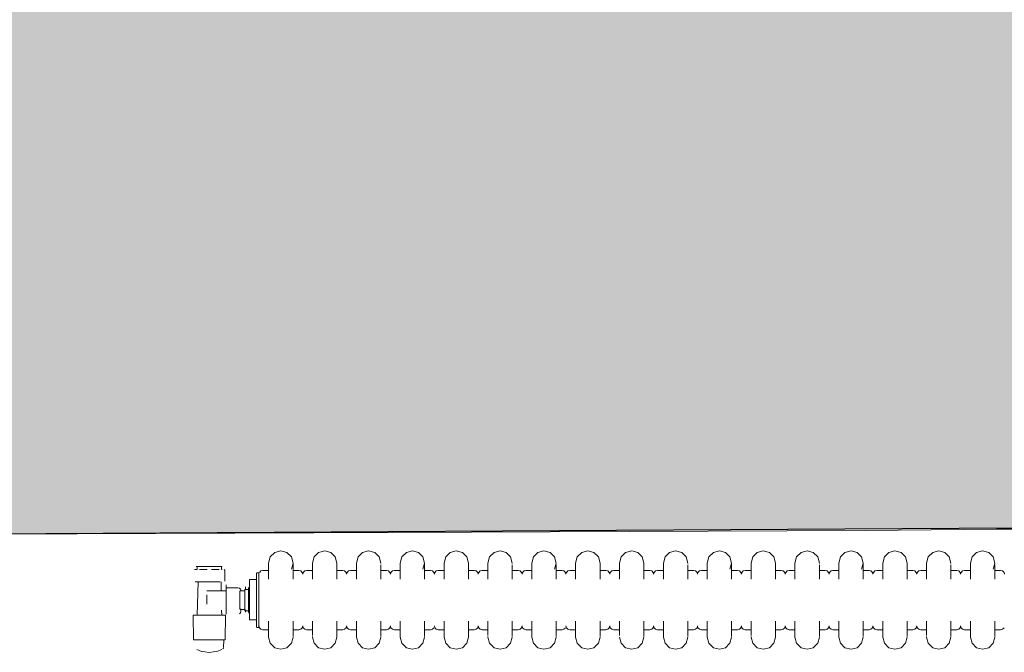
# Model space of a CAD drawing. Extents: x -6068 to 35118, y -17738 to 67348.
# Tile 142 of 243: x 1848 to 1949, y -628 to -563. Entities that reach past the tile are written whole.
import ezdxf

# ---------------------------------------------------------------- set-up
doc = ezdxf.new("R2010")
doc.units = 0
doc.header["$LTSCALE"] = 15
doc.linetypes.add('Continua', pattern=[0])
doc.linetypes.add('Cui_CONTINU', pattern=[0])
doc.layers.add('Bloc 3D - Dessin - NIVEAUX - Style par défaut', color=7, linetype='Continua', lineweight=0, true_color=0x000000)
doc.layers.add('Enveloppe - NIVEAUX - Style par défaut', color=7, linetype='Continua', lineweight=0, true_color=0x000000)
doc.layers.add('EDL_RDJ murs & cloisons', color=5, linetype='CONTINUOUS')
doc.layers.add('PIS-fond de plan', color=7, linetype='Cui_CONTINU')

# ---------------------------------------------------------------- blocks, each defined once
blk = doc.blocks.new('EDL_RDJ plan_2025 10 17')
at = {"layer": 'EDL_RDJ murs & cloisons', "linetype": 'Continuous', "ltscale": 0.08}
h = blk.add_hatch(color=9, dxfattribs=at)
h.dxf.hatch_style = 1
h.paths.add_polyline_path([(1988.14, -4.4), (1937.19, -4.23), (1937.16, -13.23), (1936.7, -20.6), (1936.71, -28.6), (1938.16, -65.6), (1948.21, -65.58), (1949.38, -540.48), (1705.89, -544.34), (1705.19, -374.7), (1671.73, -374.45), (1671.6, -391.45), (1687.75, -391.57), (1688.36, -537.96), (1656.74, -537.98), (1656.78, -616.98), (1824.38, -616.39), (2011.85, -615.3), (2011.16, -534.6), (1975.37, -534.9), (1974.23, -72.29), (1979.03, -72.59), (1978.84, -36.59), (1981.8, -27.57), (1988.11, -13.4), (1988.14, -4.4)])
at = {"layer": 'Bloc 3D - Dessin - NIVEAUX - Style par défaut', "color": 32, "linetype": 'Continua', "lineweight": 0, "ltscale": 0.1, "true_color": 0xd1591a}
for p, q in [((1888.46, -618.55), (1888.92, -618.09)), ((1888.92, -618.09), (1889.54, -617.93)), ((1889.54, -617.93), (1890.17, -618.09)), ((1890.17, -618.09), (1890.62, -618.55)), ((1892.96, -618.55), (1893.42, -618.09)), ((1893.42, -618.09), (1894.04, -617.93)), ((1894.04, -617.93), (1894.67, -618.09)), ((1894.67, -618.09), (1895.12, -618.55)), ((1897.46, -618.55), (1897.92, -618.09)), ((1897.92, -618.09), (1898.54, -617.93)), ((1898.54, -617.93), (1899.17, -618.09)), ((1899.17, -618.09), (1899.62, -618.55)), ((1901.96, -618.55), (1902.42, -618.09)), ((1902.42, -618.09), (1903.04, -617.93)), ((1903.04, -617.93), (1903.67, -618.09)), ((1903.67, -618.09), (1904.12, -618.55)), ((1906.46, -618.55), (1906.92, -618.09)), ((1906.92, -618.09), (1907.54, -617.93)), ((1907.54, -617.93), (1908.17, -618.09)), ((1908.17, -618.09), (1908.62, -618.55)), ((1910.96, -618.55), (1911.42, -618.09)), ((1911.42, -618.09), (1912.04, -617.93)), ((1912.04, -617.93), (1912.67, -618.09)), ((1912.67, -618.09), (1913.12, -618.55)), ((1915.46, -618.55), (1915.92, -618.09)), ((1915.92, -618.09), (1916.54, -617.93)), ((1916.54, -617.93), (1917.17, -618.09)), ((1917.17, -618.09), (1917.62, -618.55)), ((1919.96, -618.55), (1920.42, -618.09)), ((1920.42, -618.09), (1921.04, -617.93)), ((1921.04, -617.93), (1921.67, -618.09)), ((1921.67, -618.09), (1922.12, -618.55)), ((1924.46, -618.55), (1924.92, -618.09)), ((1924.92, -618.09), (1925.54, -617.93)), ((1925.54, -617.93), (1926.17, -618.09)), ((1926.17, -618.09), (1926.62, -618.55)), ((1928.96, -618.55), (1929.42, -618.09)), ((1929.42, -618.09), (1930.04, -617.93)), ((1930.04, -617.93), (1930.67, -618.09)), ((1930.67, -618.09), (1931.12, -618.55)), ((1933.46, -618.55), (1933.92, -618.09)), ((1933.92, -618.09), (1934.54, -617.93)), ((1934.54, -617.93), (1935.17, -618.09)), ((1935.17, -618.09), (1935.62, -618.55)), ((1937.96, -618.55), (1938.42, -618.09)), ((1938.42, -618.09), (1939.04, -617.93)), ((1939.04, -617.93), (1939.67, -618.09)), ((1939.67, -618.09), (1940.12, -618.55)), ((1942.46, -618.55), (1942.92, -618.09)), ((1942.92, -618.09), (1943.54, -617.93)), ((1943.54, -617.93), (1944.17, -618.09)), ((1944.17, -618.09), (1944.62, -618.55)), ((1946.96, -618.55), (1947.42, -618.09)), ((1947.42, -618.09), (1948.04, -617.93)), ((1948.04, -617.93), (1948.67, -618.09)), ((1948.67, -618.09), (1949.12, -618.55)), ((1951.46, -618.55), (1951.92, -618.09)), ((1951.92, -618.09), (1952.54, -617.93)), ((1952.54, -617.93), (1953.17, -618.09)), ((1953.17, -618.09), (1953.62, -618.55)), ((1955.96, -618.55), (1956.42, -618.09)), ((1956.42, -618.09), (1957.04, -617.93)), ((1957.04, -617.93), (1957.67, -618.09)), ((1957.67, -618.09), (1958.12, -618.55)), ((1960.46, -618.55), (1960.92, -618.09)), ((1960.92, -618.09), (1961.54, -617.93)), ((1961.54, -617.93), (1962.17, -618.09)), ((1962.17, -618.09), (1962.62, -618.55)), ((1888.29, -619.18), (1888.46, -618.55)), ((1888.29, -619.35), (1888.29, -619.23)), ((1890.62, -618.55), (1890.79, -619.18)), ((1890.79, -619.18), (1890.62, -619.8)), ((1890.79, -619.23), (1890.79, -619.18)), ((1890.79, -619.39), (1890.79, -619.18)), ((1892.79, -619.18), (1892.96, -618.55)), ((1892.79, -619.23), (1892.79, -619.18)), ((1892.79, -619.35), (1892.79, -619.23)), ((1895.12, -618.55), (1895.29, -619.18)), ((1895.29, -619.23), (1895.29, -619.35)), ((1897.29, -619.18), (1897.46, -618.55)), ((1897.29, -619.23), (1897.29, -619.18)), ((1897.29, -619.35), (1897.29, -619.23)), ((1899.62, -618.55), (1899.79, -619.18)), ((1899.79, -619.23), (1899.79, -619.18)), ((1901.79, -619.18), (1901.96, -618.55)), ((1901.79, -619.35), (1901.79, -619.23)), ((1904.12, -618.55), (1904.29, -619.18)), ((1904.29, -619.18), (1904.12, -619.8)), ((1904.29, -619.23), (1904.29, -619.18)), ((1904.29, -619.39), (1904.29, -619.18)), ((1906.29, -619.18), (1906.46, -618.55)), ((1906.29, -619.23), (1906.29, -619.18)), ((1906.29, -619.35), (1906.29, -619.23)), ((1908.62, -618.55), (1908.79, -619.18)), ((1908.79, -619.39), (1908.79, -619.18)), ((1908.79, -619.23), (1908.79, -619.35)), ((1910.79, -619.18), (1910.96, -618.55)), ((1910.79, -619.23), (1910.79, -619.18)), ((1910.79, -619.35), (1910.79, -619.23)), ((1913.12, -618.55), (1913.29, -619.18)), ((1913.29, -619.23), (1913.29, -619.18)), ((1915.29, -619.18), (1915.46, -618.55)), ((1915.29, -619.35), (1915.29, -619.23)), ((1917.62, -618.55), (1917.79, -619.18)), ((1917.79, -619.18), (1917.62, -619.8)), ((1917.79, -619.23), (1917.79, -619.18)), ((1919.79, -619.18), (1919.96, -618.55)), ((1919.79, -619.23), (1919.79, -619.18)), ((1919.79, -619.35), (1919.79, -619.23)), ((1922.12, -618.55), (1922.29, -619.18)), ((1922.29, -619.39), (1922.29, -619.18)), ((1922.29, -619.23), (1922.29, -619.35)), ((1924.29, -619.18), (1924.46, -618.55)), ((1924.29, -619.23), (1924.29, -619.18)), ((1924.29, -619.35), (1924.29, -619.23)), ((1926.62, -618.55), (1926.79, -619.18)), ((1926.79, -619.23), (1926.79, -619.35)), ((1928.79, -619.18), (1928.96, -618.55)), ((1928.79, -619.23), (1928.79, -619.18)), ((1928.79, -619.35), (1928.79, -619.23)), ((1931.12, -618.55), (1931.29, -619.18)), ((1931.29, -619.23), (1931.29, -619.18)), ((1933.29, -619.18), (1933.46, -618.55)), ((1933.29, -619.35), (1933.29, -619.23)), ((1935.62, -618.55), (1935.79, -619.18)), ((1935.79, -619.18), (1935.62, -619.8)), ((1935.79, -619.39), (1935.79, -619.18)), ((1935.79, -619.23), (1935.79, -619.18)), ((1937.79, -619.18), (1937.96, -618.55)), ((1937.79, -619.23), (1937.79, -619.18)), ((1937.79, -619.35), (1937.79, -619.23)), ((1940.12, -618.55), (1940.29, -619.18)), ((1940.29, -619.23), (1940.29, -619.35)), ((1942.29, -619.18), (1942.46, -618.55)), ((1942.29, -619.23), (1942.29, -619.18)), ((1942.29, -619.35), (1942.29, -619.23)), ((1944.62, -618.55), (1944.79, -619.18)), ((1944.79, -619.23), (1944.79, -619.18)), ((1946.79, -619.18), (1946.96, -618.55)), ((1946.79, -619.35), (1946.79, -619.23)), ((1949.12, -618.55), (1949.29, -619.18)), ((1949.29, -619.18), (1949.12, -619.8)), ((1949.29, -619.23), (1949.29, -619.18)), ((1949.29, -619.39), (1949.29, -619.18)), ((1951.29, -619.18), (1951.46, -618.55)), ((1951.29, -619.23), (1951.29, -619.18)), ((1951.29, -619.35), (1951.29, -619.23)), ((1953.62, -618.55), (1953.79, -619.18)), ((1953.79, -619.39), (1953.79, -619.18)), ((1953.79, -619.23), (1953.79, -619.35)), ((1955.79, -619.18), (1955.96, -618.55)), ((1955.79, -619.23), (1955.79, -619.18)), ((1955.79, -619.35), (1955.79, -619.23)), ((1958.12, -618.55), (1958.29, -619.18)), ((1958.29, -619.23), (1958.29, -619.18)), ((1960.29, -619.18), (1960.46, -618.55)), ((1960.29, -619.35), (1960.29, -619.23)), ((1962.62, -618.55), (1962.79, -619.18)), ((1962.79, -619.18), (1962.62, -619.8)), ((1962.79, -619.23), (1962.79, -619.18)), ((1880.68, -619.82), (1880.95, -619.82)), ((1880.95, -619.54), (1880.87, -619.54)), ((1880.95, -619.82), (1880.95, -619.54)), ((1881.18, -619.54), (1880.95, -619.54)), ((1881.53, -619.54), (1881.18, -619.54)), ((1881.18, -619.82), (1881.44, -619.82)), ((1881.44, -619.82), (1881.97, -619.82)), ((1881.97, -619.54), (1881.53, -619.54)), ((1881.97, -619.82), (1881.53, -619.82)), ((1882.43, -619.54), (1881.97, -619.54)), ((1882.87, -619.54), (1882.43, -619.54)), ((1882.43, -619.82), (1882.87, -619.82)), ((1883.22, -619.54), (1882.87, -619.54)), ((1883.22, -619.82), (1882.87, -619.82)), ((1882.96, -619.82), (1883.22, -619.82)), ((1883.45, -619.54), (1883.22, -619.54)), ((1883.45, -619.54), (1883.45, -619.82)), ((1883.53, -619.54), (1883.45, -619.54)), ((1883.45, -619.82), (1883.53, -619.82)), ((1883.72, -619.82), (1883.8, -619.89)), ((1883.8, -621.03), (1883.8, -619.89)), ((1887.06, -620.18), (1887.29, -620.18)), ((1887.06, -620.23), (1887.06, -620.39)), ((1887.29, -620.23), (1887.29, -620.18)), ((1887.29, -620.39), (1887.29, -620.23)), ((1887.34, -620.13), (1887.49, -619.98)), ((1887.49, -619.98), (1887.69, -619.93)), ((1888.29, -619.93), (1887.69, -619.93)), ((1888.29, -619.55), (1888.29, -619.35)), ((1888.29, -619.81), (1888.29, -619.55)), ((1888.29, -620.11), (1888.29, -619.81)), ((1888.29, -620.51), (1888.29, -620.11)), ((1890.79, -619.55), (1890.79, -619.35)), ((1890.79, -619.81), (1890.79, -619.55)), ((1890.79, -620.11), (1890.79, -619.81)), ((1890.79, -619.93), (1891.39, -619.93)), ((1890.79, -620.51), (1890.79, -620.11)), ((1891.59, -619.98), (1891.39, -619.93)), ((1891.74, -620.13), (1891.59, -619.98)), ((1891.74, -620.13), (1891.79, -620.33)), ((1891.79, -620.33), (1891.84, -620.13)), ((1891.84, -620.13), (1891.99, -619.98)), ((1891.99, -619.98), (1892.19, -619.93)), ((1892.79, -619.93), (1892.19, -619.93)), ((1892.79, -619.55), (1892.79, -619.35)), ((1892.79, -619.81), (1892.79, -619.55)), ((1892.79, -620.11), (1892.79, -619.81)), ((1892.79, -620.51), (1892.79, -620.11)), ((1895.29, -619.55), (1895.29, -619.35)), ((1895.29, -619.81), (1895.29, -619.55)), ((1895.29, -620.11), (1895.29, -619.81)), ((1895.29, -619.93), (1895.89, -619.93)), ((1895.29, -620.51), (1895.29, -620.11)), ((1896.09, -619.98), (1895.89, -619.93)), ((1896.24, -620.13), (1896.09, -619.98)), ((1896.24, -620.13), (1896.29, -620.33)), ((1896.29, -620.33), (1896.34, -620.13)), ((1896.34, -620.13), (1896.49, -619.98)), ((1896.49, -619.98), (1896.69, -619.93)), ((1897.29, -619.93), (1896.69, -619.93)), ((1897.29, -619.55), (1897.29, -619.35)), ((1897.29, -619.81), (1897.29, -619.55)), ((1897.29, -620.11), (1897.29, -619.81)), ((1897.29, -620.51), (1897.29, -620.11)), ((1899.79, -619.55), (1899.79, -619.35)), ((1899.79, -619.81), (1899.79, -619.55)), ((1899.79, -620.11), (1899.79, -619.81)), ((1899.79, -619.93), (1900.39, -619.93)), ((1899.79, -620.51), (1899.79, -620.11)), ((1900.59, -619.98), (1900.39, -619.93)), ((1900.74, -620.13), (1900.59, -619.98)), ((1900.74, -620.13), (1900.79, -620.33)), ((1900.79, -620.33), (1900.84, -620.13)), ((1900.84, -620.13), (1900.99, -619.98)), ((1900.99, -619.98), (1901.19, -619.93)), ((1901.79, -619.93), (1901.19, -619.93)), ((1901.79, -619.55), (1901.79, -619.35)), ((1901.79, -619.81), (1901.79, -619.55)), ((1901.79, -620.11), (1901.79, -619.81)), ((1901.79, -620.51), (1901.79, -620.11)), ((1904.29, -619.55), (1904.29, -619.35)), ((1904.29, -619.81), (1904.29, -619.55)), ((1904.29, -620.11), (1904.29, -619.81)), ((1904.29, -619.93), (1904.89, -619.93)), ((1904.29, -620.51), (1904.29, -620.11)), ((1905.09, -619.98), (1904.89, -619.93)), ((1905.24, -620.13), (1905.09, -619.98)), ((1905.24, -620.13), (1905.29, -620.33)), ((1905.29, -620.33), (1905.34, -620.13)), ((1905.34, -620.13), (1905.49, -619.98)), ((1905.49, -619.98), (1905.69, -619.93)), ((1906.29, -619.93), (1905.69, -619.93)), ((1906.29, -619.55), (1906.29, -619.35)), ((1906.29, -619.81), (1906.29, -619.55)), ((1906.29, -620.11), (1906.29, -619.81)), ((1906.29, -620.51), (1906.29, -620.11)), ((1908.79, -619.55), (1908.79, -619.35)), ((1908.79, -619.81), (1908.79, -619.55)), ((1908.79, -620.11), (1908.79, -619.81)), ((1908.79, -619.93), (1909.39, -619.93)), ((1908.79, -620.51), (1908.79, -620.11)), ((1909.59, -619.98), (1909.39, -619.93)), ((1909.74, -620.13), (1909.59, -619.98)), ((1909.74, -620.13), (1909.79, -620.33)), ((1909.79, -620.33), (1909.84, -620.13)), ((1909.84, -620.13), (1909.99, -619.98)), ((1909.99, -619.98), (1910.19, -619.93)), ((1910.79, -619.93), (1910.19, -619.93)), ((1910.79, -619.55), (1910.79, -619.35)), ((1910.79, -619.81), (1910.79, -619.55)), ((1910.79, -620.11), (1910.79, -619.81)), ((1910.79, -620.51), (1910.79, -620.11)), ((1913.29, -619.55), (1913.29, -619.35)), ((1913.29, -619.81), (1913.29, -619.55)), ((1913.29, -620.11), (1913.29, -619.81)), ((1913.29, -619.93), (1913.89, -619.93)), ((1913.29, -620.51), (1913.29, -620.11)), ((1914.09, -619.98), (1913.89, -619.93)), ((1914.24, -620.13), (1914.09, -619.98)), ((1914.24, -620.13), (1914.29, -620.33)), ((1914.29, -620.33), (1914.34, -620.13)), ((1914.34, -620.13), (1914.49, -619.98)), ((1914.49, -619.98), (1914.69, -619.93)), ((1915.29, -619.93), (1914.69, -619.93)), ((1915.29, -619.55), (1915.29, -619.35)), ((1915.29, -619.81), (1915.29, -619.55)), ((1915.29, -620.11), (1915.29, -619.81)), ((1915.29, -620.51), (1915.29, -620.11)), ((1917.79, -619.55), (1917.79, -619.35)), ((1917.79, -619.81), (1917.79, -619.55)), ((1917.79, -620.11), (1917.79, -619.81)), ((1917.79, -619.93), (1918.39, -619.93)), ((1917.79, -620.51), (1917.79, -620.11)), ((1918.59, -619.98), (1918.39, -619.93)), ((1918.74, -620.13), (1918.59, -619.98)), ((1918.74, -620.13), (1918.79, -620.33)), ((1918.79, -620.33), (1918.84, -620.13)), ((1918.84, -620.13), (1918.99, -619.98)), ((1918.99, -619.98), (1919.19, -619.93)), ((1919.79, -619.93), (1919.19, -619.93)), ((1919.79, -619.55), (1919.79, -619.35)), ((1919.79, -619.81), (1919.79, -619.55)), ((1919.79, -620.11), (1919.79, -619.81)), ((1919.79, -620.51), (1919.79, -620.11)), ((1922.29, -619.55), (1922.29, -619.35)), ((1922.29, -619.81), (1922.29, -619.55)), ((1922.29, -620.11), (1922.29, -619.81)), ((1922.29, -619.93), (1922.89, -619.93)), ((1922.29, -620.51), (1922.29, -620.11)), ((1923.09, -619.98), (1922.89, -619.93)), ((1923.24, -620.13), (1923.09, -619.98)), ((1923.24, -620.13), (1923.29, -620.33)), ((1923.29, -620.33), (1923.34, -620.13)), ((1923.34, -620.13), (1923.49, -619.98)), ((1923.49, -619.98), (1923.69, -619.93)), ((1924.29, -619.93), (1923.69, -619.93)), ((1924.29, -619.55), (1924.29, -619.35)), ((1924.29, -619.81), (1924.29, -619.55)), ((1924.29, -620.11), (1924.29, -619.81)), ((1924.29, -620.51), (1924.29, -620.11)), ((1926.79, -619.55), (1926.79, -619.35)), ((1926.79, -619.81), (1926.79, -619.55)), ((1926.79, -620.11), (1926.79, -619.81)), ((1926.79, -619.93), (1927.39, -619.93)), ((1926.79, -620.51), (1926.79, -620.11)), ((1927.59, -619.98), (1927.39, -619.93)), ((1927.74, -620.13), (1927.59, -619.98)), ((1927.74, -620.13), (1927.79, -620.33)), ((1927.79, -620.33), (1927.84, -620.13)), ((1927.84, -620.13), (1927.99, -619.98)), ((1927.99, -619.98), (1928.19, -619.93)), ((1928.79, -619.93), (1928.19, -619.93)), ((1928.79, -619.55), (1928.79, -619.35)), ((1928.79, -619.81), (1928.79, -619.55)), ((1928.79, -620.11), (1928.79, -619.81)), ((1928.79, -620.51), (1928.79, -620.11)), ((1931.29, -619.55), (1931.29, -619.35)), ((1931.29, -619.81), (1931.29, -619.55)), ((1931.29, -620.11), (1931.29, -619.81)), ((1931.29, -619.93), (1931.89, -619.93)), ((1931.29, -620.51), (1931.29, -620.11)), ((1932.09, -619.98), (1931.89, -619.93)), ((1932.24, -620.13), (1932.09, -619.98)), ((1932.24, -620.13), (1932.29, -620.33)), ((1932.29, -620.33), (1932.34, -620.13)), ((1932.34, -620.13), (1932.49, -619.98)), ((1932.49, -619.98), (1932.69, -619.93)), ((1933.29, -619.93), (1932.69, -619.93)), ((1933.29, -619.55), (1933.29, -619.35)), ((1933.29, -619.81), (1933.29, -619.55)), ((1933.29, -620.11), (1933.29, -619.81)), ((1933.29, -620.51), (1933.29, -620.11)), ((1935.79, -619.55), (1935.79, -619.35)), ((1935.79, -619.81), (1935.79, -619.55)), ((1935.79, -620.11), (1935.79, -619.81)), ((1935.79, -619.93), (1936.39, -619.93)), ((1935.79, -620.51), (1935.79, -620.11)), ((1936.59, -619.98), (1936.39, -619.93)), ((1936.74, -620.13), (1936.59, -619.98)), ((1936.74, -620.13), (1936.79, -620.33)), ((1936.79, -620.33), (1936.84, -620.13)), ((1936.84, -620.13), (1936.99, -619.98)), ((1936.99, -619.98), (1937.19, -619.93)), ((1937.79, -619.93), (1937.19, -619.93)), ((1937.79, -619.55), (1937.79, -619.35)), ((1937.79, -619.81), (1937.79, -619.55)), ((1937.79, -620.11), (1937.79, -619.81)), ((1937.79, -620.51), (1937.79, -620.11)), ((1940.29, -619.55), (1940.29, -619.35)), ((1940.29, -619.81), (1940.29, -619.55)), ((1940.29, -620.11), (1940.29, -619.81)), ((1940.29, -619.93), (1940.89, -619.93)), ((1940.29, -620.51), (1940.29, -620.11)), ((1941.09, -619.98), (1940.89, -619.93)), ((1941.24, -620.13), (1941.09, -619.98)), ((1941.24, -620.13), (1941.29, -620.33)), ((1941.29, -620.33), (1941.34, -620.13)), ((1941.34, -620.13), (1941.49, -619.98)), ((1941.49, -619.98), (1941.69, -619.93)), ((1942.29, -619.93), (1941.69, -619.93)), ((1942.29, -619.55), (1942.29, -619.35)), ((1942.29, -619.81), (1942.29, -619.55)), ((1942.29, -620.11), (1942.29, -619.81)), ((1942.29, -620.51), (1942.29, -620.11)), ((1944.79, -619.55), (1944.79, -619.35)), ((1944.79, -619.81), (1944.79, -619.55)), ((1944.79, -620.11), (1944.79, -619.81)), ((1944.79, -619.93), (1945.39, -619.93)), ((1944.79, -620.51), (1944.79, -620.11)), ((1945.59, -619.98), (1945.39, -619.93)), ((1945.74, -620.13), (1945.59, -619.98)), ((1945.74, -620.13), (1945.79, -620.33)), ((1945.79, -620.33), (1945.84, -620.13)), ((1945.84, -620.13), (1945.99, -619.98)), ((1945.99, -619.98), (1946.19, -619.93)), ((1946.79, -619.93), (1946.19, -619.93)), ((1946.79, -619.55), (1946.79, -619.35)), ((1946.79, -619.81), (1946.79, -619.55)), ((1946.79, -620.11), (1946.79, -619.81)), ((1946.79, -620.51), (1946.79, -620.11)), ((1949.29, -619.55), (1949.29, -619.35)), ((1949.29, -619.81), (1949.29, -619.55)), ((1949.29, -620.11), (1949.29, -619.81)), ((1949.29, -619.93), (1949.89, -619.93)), ((1949.29, -620.51), (1949.29, -620.11)), ((1950.09, -619.98), (1949.89, -619.93)), ((1950.24, -620.13), (1950.09, -619.98)), ((1950.24, -620.13), (1950.29, -620.33)), ((1950.29, -620.33), (1950.34, -620.13)), ((1950.34, -620.13), (1950.49, -619.98)), ((1950.49, -619.98), (1950.69, -619.93)), ((1951.29, -619.93), (1950.69, -619.93)), ((1951.29, -619.55), (1951.29, -619.35)), ((1951.29, -619.81), (1951.29, -619.55)), ((1951.29, -620.11), (1951.29, -619.81)), ((1951.29, -620.51), (1951.29, -620.11)), ((1953.79, -619.55), (1953.79, -619.35)), ((1953.79, -619.81), (1953.79, -619.55)), ((1953.79, -620.11), (1953.79, -619.81)), ((1953.79, -619.93), (1954.39, -619.93)), ((1953.79, -620.51), (1953.79, -620.11)), ((1954.59, -619.98), (1954.39, -619.93)), ((1954.74, -620.13), (1954.59, -619.98)), ((1954.74, -620.13), (1954.79, -620.33)), ((1954.79, -620.33), (1954.84, -620.13)), ((1954.84, -620.13), (1954.99, -619.98)), ((1954.99, -619.98), (1955.19, -619.93)), ((1955.79, -619.93), (1955.19, -619.93)), ((1955.79, -619.55), (1955.79, -619.35)), ((1955.79, -619.81), (1955.79, -619.55)), ((1955.79, -620.11), (1955.79, -619.81)), ((1955.79, -620.51), (1955.79, -620.11)), ((1958.29, -619.55), (1958.29, -619.35)), ((1958.29, -619.81), (1958.29, -619.55)), ((1958.29, -620.11), (1958.29, -619.81)), ((1958.29, -619.93), (1958.89, -619.93)), ((1958.29, -620.51), (1958.29, -620.11)), ((1959.09, -619.98), (1958.89, -619.93)), ((1959.24, -620.13), (1959.09, -619.98)), ((1959.24, -620.13), (1959.29, -620.33)), ((1959.29, -620.33), (1959.34, -620.13)), ((1959.34, -620.13), (1959.49, -619.98)), ((1959.49, -619.98), (1959.69, -619.93)), ((1960.29, -619.93), (1959.69, -619.93)), ((1960.29, -619.55), (1960.29, -619.35)), ((1960.29, -619.81), (1960.29, -619.55)), ((1960.29, -620.11), (1960.29, -619.81)), ((1960.29, -620.51), (1960.29, -620.11)), ((1962.79, -619.55), (1962.79, -619.35)), ((1962.79, -619.81), (1962.79, -619.55)), ((1962.79, -620.11), (1962.79, -619.81)), ((1962.79, -619.93), (1963.39, -619.93)), ((1962.79, -620.51), (1962.79, -620.11)), ((1963.59, -619.98), (1963.39, -619.93)), ((1963.74, -620.13), (1963.59, -619.98)), ((1963.74, -620.13), (1963.79, -620.33)), ((1881.07, -621.1), (1880.74, -621.1)), ((1880.74, -621.1), (1881.07, -621.1)), ((1880.95, -624.52), (1881.07, -621.1)), ((1881.47, -621.1), (1881.07, -621.1)), ((1881.6, -621.1), (1881.28, -621.1)), ((1881.99, -621.1), (1881.6, -621.1)), ((1882.41, -621.1), (1881.99, -621.1)), ((1882.8, -621.1), (1882.41, -621.1)), ((1883.12, -621.1), (1882.8, -621.1)), ((1883.33, -621.1), (1883.12, -621.1)), ((1883.41, -621.1), (1883.43, -622.03)), ((1887.06, -620.85), (1886.33, -620.85)), ((1886.33, -620.85), (1886.33, -621.64)), ((1887.06, -620.39), (1887.06, -620.65)), ((1887.06, -620.65), (1887.06, -621)), ((1887.06, -621), (1887.06, -621.42)), ((1887.29, -620.65), (1887.29, -620.39)), ((1887.29, -621), (1887.29, -620.65)), ((1887.29, -621.42), (1887.29, -621)), ((1888.29, -620.82), (1888.29, -620.51)), ((1888.29, -620.82), (1888.29, -620.51)), ((1890.79, -620.82), (1890.79, -620.51)), ((1892.79, -620.82), (1892.79, -620.51)), ((1892.79, -620.82), (1892.79, -620.51)), ((1895.29, -620.82), (1895.29, -620.51)), ((1897.29, -620.82), (1897.29, -620.51)), ((1897.29, -620.82), (1897.29, -620.51)), ((1899.79, -620.82), (1899.79, -620.51)), ((1901.79, -620.82), (1901.79, -620.51)), ((1904.29, -620.82), (1904.29, -620.51)), ((1906.29, -620.82), (1906.29, -620.51)), ((1906.29, -620.82), (1906.29, -620.51)), ((1908.79, -620.82), (1908.79, -620.51)), ((1910.79, -620.82), (1910.79, -620.51)), ((1910.79, -620.82), (1910.79, -620.51)), ((1913.29, -620.82), (1913.29, -620.51)), ((1915.29, -620.82), (1915.29, -620.51)), ((1915.29, -620.82), (1915.29, -620.51)), ((1917.79, -620.82), (1917.79, -620.51)), ((1919.79, -620.82), (1919.79, -620.51)), ((1919.79, -620.82), (1919.79, -620.51)), ((1922.29, -620.82), (1922.29, -620.51)), ((1924.29, -620.82), (1924.29, -620.51)), ((1924.29, -620.82), (1924.29, -620.51)), ((1926.79, -620.82), (1926.79, -620.51)), ((1928.79, -620.82), (1928.79, -620.51)), ((1928.79, -620.82), (1928.79, -620.51)), ((1931.29, -620.82), (1931.29, -620.51)), ((1933.29, -620.82), (1933.29, -620.51)), ((1933.29, -620.82), (1933.29, -620.51)), ((1935.79, -620.82), (1935.79, -620.51)), ((1937.79, -620.82), (1937.79, -620.51)), ((1937.79, -620.82), (1937.79, -620.51)), ((1940.29, -620.82), (1940.29, -620.51)), ((1942.29, -620.82), (1942.29, -620.51)), ((1942.29, -620.82), (1942.29, -620.51)), ((1944.79, -620.82), (1944.79, -620.51)), ((1946.79, -620.82), (1946.79, -620.51)), ((1949.29, -620.82), (1949.29, -620.51)), ((1951.29, -620.82), (1951.29, -620.51)), ((1951.29, -620.82), (1951.29, -620.51)), ((1953.79, -620.82), (1953.79, -620.51)), ((1955.79, -620.82), (1955.79, -620.51)), ((1955.79, -620.82), (1955.79, -620.51)), ((1958.29, -620.82), (1958.29, -620.51)), ((1960.29, -620.82), (1960.29, -620.51)), ((1960.29, -620.82), (1960.29, -620.51)), ((1962.79, -620.82), (1962.79, -620.51)), ((1881.95, -622.03), (1883.43, -622.03)), ((1883.43, -622.03), (1883.93, -622.03)), ((1883.93, -621.42), (1883.93, -621.72)), ((1883.93, -621.72), (1885.14, -621.72)), ((1883.93, -621.72), (1883.93, -622.03)), ((1883.93, -622.03), (1883.93, -622.25)), ((1883.93, -622.25), (1883.93, -622.92)), ((1885.14, -621.72), (1885.29, -621.75)), ((1885.29, -621.75), (1885.39, -621.84)), ((1885.86, -622.02), (1885.34, -622.02)), ((1885.34, -622.06), (1885.34, -622.2)), ((1885.34, -622.2), (1885.34, -622.41)), ((1885.39, -621.84), (1885.42, -621.95)), ((1885.86, -621.88), (1886.21, -621.88)), ((1885.86, -621.88), (1885.86, -622.01)), ((1885.86, -622.01), (1885.86, -622.84)), ((1885.92, -621.62), (1885.92, -621.87)), ((1886.21, -621.7), (1886.21, -621.76)), ((1886.21, -621.76), (1886.21, -621.87)), ((1886.21, -621.87), (1886.21, -622.05)), ((1886.21, -622.05), (1886.21, -622.27)), ((1886.21, -622.27), (1886.21, -622.52)), ((1886.33, -621.64), (1886.33, -621.88)), ((1886.33, -621.88), (1886.33, -622.12)), ((1886.33, -622.12), (1886.33, -623.71)), ((1887.06, -621.42), (1887.06, -621.9)), ((1887.06, -621.9), (1887.06, -622.43)), ((1887.29, -621.9), (1887.29, -621.42)), ((1887.29, -622.43), (1887.29, -621.9)), ((1881.95, -622.43), (1881.95, -622.92)), ((1881.95, -622.92), (1881.95, -623.41)), ((1883.93, -622.92), (1883.93, -623.58)), ((1885.34, -622.41), (1885.34, -622.68)), ((1885.34, -622.68), (1885.34, -622.98)), ((1885.34, -622.98), (1885.34, -623.27)), ((1885.34, -623.27), (1885.34, -623.54)), ((1885.86, -622.84), (1885.86, -623.11)), ((1885.86, -623.11), (1885.86, -623.94)), ((1886.21, -622.52), (1886.21, -622.81)), ((1886.21, -622.81), (1886.21, -623.1)), ((1886.21, -623.1), (1886.21, -623.38)), ((1887.06, -622.43), (1887.06, -622.98)), ((1887.06, -622.98), (1887.06, -623.52)), ((1887.29, -622.98), (1887.29, -622.43)), ((1887.29, -623.52), (1887.29, -622.98)), ((1883.47, -624.02), (1883.48, -624.52)), ((1883.93, -623.58), (1883.93, -624.02)), ((1883.93, -624.02), (1883.93, -624.12)), ((1883.93, -624.12), (1883.93, -624.41)), ((1885.29, -624.37), (1885.39, -624.27)), ((1885.34, -623.54), (1885.34, -623.75)), ((1885.34, -623.75), (1885.34, -623.89)), ((1885.86, -623.94), (1885.34, -623.94)), ((1885.39, -624.27), (1885.42, -624.12)), ((1885.42, -624.12), (1885.42, -623.88)), ((1885.86, -623.94), (1885.86, -624.08)), ((1885.86, -624.08), (1886.21, -624.08)), ((1885.92, -623.96), (1885.92, -624.22)), ((1886.21, -623.38), (1886.21, -623.65)), ((1886.21, -623.65), (1886.21, -623.88)), ((1886.21, -623.88), (1886.21, -624.07)), ((1886.21, -624.07), (1886.21, -624.21)), ((1886.21, -624.3), (1886.36, -624.3)), ((1886.33, -623.71), (1886.33, -624.19)), ((1886.33, -624.19), (1886.33, -624.99)), ((1887.06, -623.52), (1887.06, -624.05)), ((1887.06, -624.05), (1887.06, -624.53)), ((1887.29, -624.05), (1887.29, -623.52)), ((1887.29, -624.53), (1887.29, -624.05)), ((1880.57, -627.05), (1880.54, -624.52)), ((1880.64, -624.52), (1880.54, -624.52)), ((1880.93, -624.52), (1880.64, -624.52)), ((1881.37, -624.52), (1880.95, -624.52)), ((1881.91, -624.52), (1881.37, -624.52)), ((1882.49, -624.52), (1881.91, -624.52)), ((1883.03, -624.52), (1882.49, -624.52)), ((1883.47, -624.52), (1883.03, -624.52)), ((1883.76, -624.52), (1883.47, -624.52)), ((1883.86, -624.52), (1883.76, -624.52)), ((1883.83, -627.05), (1883.86, -624.52)), ((1887.06, -624.99), (1886.33, -624.99)), ((1887.06, -624.53), (1887.06, -624.96)), ((1887.06, -624.96), (1887.06, -625.3)), ((1887.06, -625.3), (1887.06, -625.56)), ((1887.29, -624.96), (1887.29, -624.53)), ((1887.29, -625.3), (1887.29, -624.96)), ((1887.29, -625.56), (1887.29, -625.3)), ((1888.29, -625.14), (1888.29, -625.44)), ((1890.79, -625.44), (1890.79, -625.14)), ((1890.79, -625.14), (1890.79, -625.44)), ((1892.79, -625.14), (1892.79, -625.44)), ((1895.29, -625.44), (1895.29, -625.14)), ((1897.29, -625.14), (1897.29, -625.44)), ((1899.79, -625.44), (1899.79, -625.14)), ((1899.79, -625.14), (1899.79, -625.44)), ((1901.79, -625.14), (1901.79, -625.44)), ((1904.29, -625.44), (1904.29, -625.14)), ((1904.29, -625.14), (1904.29, -625.44)), ((1906.29, -625.14), (1906.29, -625.44)), ((1908.79, -625.44), (1908.79, -625.14)), ((1910.79, -625.14), (1910.79, -625.44)), ((1913.29, -625.44), (1913.29, -625.14)), ((1913.29, -625.14), (1913.29, -625.44)), ((1915.29, -625.14), (1915.29, -625.44)), ((1917.79, -625.44), (1917.79, -625.14)), ((1917.79, -625.14), (1917.79, -625.44)), ((1919.79, -625.14), (1919.79, -625.44)), ((1922.29, -625.44), (1922.29, -625.14)), ((1924.29, -625.14), (1924.29, -625.44)), ((1926.79, -625.44), (1926.79, -625.14)), ((1928.79, -625.14), (1928.79, -625.44)), ((1931.29, -625.14), (1931.29, -625.44)), ((1931.29, -625.44), (1931.29, -625.14)), ((1933.29, -625.14), (1933.29, -625.44)), ((1935.79, -625.44), (1935.79, -625.14)), ((1935.79, -625.14), (1935.79, -625.44)), ((1937.79, -625.14), (1937.79, -625.44)), ((1940.29, -625.44), (1940.29, -625.14)), ((1942.29, -625.14), (1942.29, -625.44)), ((1944.79, -625.14), (1944.79, -625.44)), ((1944.79, -625.44), (1944.79, -625.14)), ((1946.79, -625.14), (1946.79, -625.44)), ((1949.29, -625.44), (1949.29, -625.14)), ((1949.29, -625.14), (1949.29, -625.44)), ((1951.29, -625.14), (1951.29, -625.44)), ((1953.79, -625.44), (1953.79, -625.14)), ((1955.79, -625.14), (1955.79, -625.44)), ((1958.29, -625.44), (1958.29, -625.14)), ((1960.29, -625.14), (1960.29, -625.44)), ((1962.79, -625.14), (1962.79, -625.44)), ((1962.79, -625.44), (1962.79, -625.14)), ((1887.06, -625.56), (1887.06, -625.72)), ((1887.06, -625.78), (1887.29, -625.78)), ((1887.29, -625.72), (1887.29, -625.56)), ((1887.29, -625.62), (1887.34, -625.82)), ((1887.34, -625.82), (1887.29, -625.62)), ((1887.49, -625.97), (1887.34, -625.82)), ((1887.49, -625.97), (1887.69, -626.03)), ((1887.69, -626.03), (1887.49, -625.97)), ((1888.29, -626.03), (1887.69, -626.03)), ((1888.29, -625.44), (1888.29, -625.85)), ((1888.29, -625.85), (1888.29, -626.15)), ((1888.29, -625.85), (1888.29, -626.56)), ((1888.29, -626.4), (1888.29, -626.15)), ((1890.79, -625.85), (1890.79, -625.44)), ((1890.79, -625.85), (1890.79, -626.15)), ((1890.79, -626.56), (1890.79, -625.85)), ((1891.39, -626.03), (1890.79, -626.03)), ((1890.79, -626.4), (1890.79, -626.15)), ((1891.39, -626.03), (1891.59, -625.97)), ((1891.74, -625.82), (1891.59, -625.97)), ((1891.74, -625.82), (1891.79, -625.62)), ((1891.79, -625.62), (1891.84, -625.82)), ((1891.99, -625.97), (1891.84, -625.82)), ((1891.99, -625.97), (1892.19, -626.03)), ((1892.19, -626.03), (1891.99, -625.97)), ((1892.79, -626.03), (1892.19, -626.03)), ((1892.79, -625.44), (1892.79, -625.85)), ((1892.79, -625.85), (1892.79, -626.15)), ((1892.79, -625.85), (1892.79, -626.56)), ((1892.79, -626.4), (1892.79, -626.15)), ((1895.29, -625.85), (1895.29, -625.44)), ((1895.29, -625.85), (1895.29, -626.15)), ((1895.89, -626.03), (1895.29, -626.03)), ((1895.29, -626.4), (1895.29, -626.15)), ((1895.89, -626.03), (1896.09, -625.97)), ((1896.24, -625.82), (1896.09, -625.97)), ((1896.24, -625.82), (1896.29, -625.62)), ((1896.29, -625.62), (1896.34, -625.82)), ((1896.34, -625.82), (1896.29, -625.62)), ((1896.49, -625.97), (1896.34, -625.82)), ((1896.49, -625.97), (1896.69, -626.03)), ((1896.69, -626.03), (1896.49, -625.97)), ((1897.29, -626.03), (1896.69, -626.03)), ((1897.29, -625.44), (1897.29, -625.85)), ((1897.29, -625.85), (1897.29, -626.15)), ((1897.29, -626.4), (1897.29, -626.15)), ((1899.79, -625.85), (1899.79, -625.44)), ((1899.79, -625.85), (1899.79, -626.15)), ((1900.39, -626.03), (1899.79, -626.03)), ((1899.79, -626.4), (1899.79, -626.15)), ((1900.39, -626.03), (1900.59, -625.97)), ((1900.74, -625.82), (1900.59, -625.97)), ((1900.74, -625.82), (1900.79, -625.62)), ((1900.84, -625.82), (1900.79, -625.62)), ((1900.79, -625.62), (1900.84, -625.82)), ((1900.99, -625.97), (1900.84, -625.82)), ((1900.99, -625.97), (1901.19, -626.03)), ((1901.79, -626.03), (1901.19, -626.03)), ((1901.79, -625.44), (1901.79, -625.85)), ((1901.79, -625.85), (1901.79, -626.15)), ((1901.79, -626.4), (1901.79, -626.15)), ((1904.29, -625.85), (1904.29, -625.44)), ((1904.29, -625.85), (1904.29, -626.15)), ((1904.29, -626.56), (1904.29, -625.85)), ((1904.89, -626.03), (1904.29, -626.03)), ((1904.29, -626.4), (1904.29, -626.15)), ((1904.89, -626.03), (1905.09, -625.97)), ((1905.24, -625.82), (1905.09, -625.97)), ((1905.29, -625.62), (1905.34, -625.82)), ((1905.49, -625.97), (1905.34, -625.82)), ((1905.49, -625.97), (1905.69, -626.03)), ((1905.69, -626.03), (1905.49, -625.97)), ((1906.29, -626.03), (1905.69, -626.03)), ((1906.29, -625.44), (1906.29, -625.85)), ((1906.29, -625.85), (1906.29, -626.56)), ((1906.29, -625.85), (1906.29, -626.15)), ((1906.29, -626.4), (1906.29, -626.15)), ((1908.79, -625.85), (1908.79, -625.44)), ((1908.79, -626.56), (1908.79, -625.85)), ((1908.79, -625.85), (1908.79, -626.15)), ((1909.39, -626.03), (1908.79, -626.03)), ((1908.79, -626.4), (1908.79, -626.15)), ((1909.39, -626.03), (1909.59, -625.97)), ((1909.74, -625.82), (1909.59, -625.97)), ((1909.74, -625.82), (1909.79, -625.62)), ((1909.79, -625.62), (1909.84, -625.82)), ((1909.99, -625.97), (1909.84, -625.82)), ((1910.19, -626.03), (1909.99, -625.97)), ((1909.99, -625.97), (1910.19, -626.03)), ((1910.79, -626.03), (1910.19, -626.03)), ((1910.79, -625.44), (1910.79, -625.85)), ((1910.79, -625.85), (1910.79, -626.15)), ((1910.79, -626.4), (1910.79, -626.15)), ((1913.29, -625.85), (1913.29, -625.44)), ((1913.29, -625.85), (1913.29, -626.15)), ((1913.89, -626.03), (1913.29, -626.03)), ((1913.29, -626.4), (1913.29, -626.15)), ((1913.89, -626.03), (1914.09, -625.97)), ((1914.24, -625.82), (1914.09, -625.97)), ((1914.24, -625.82), (1914.29, -625.62)), ((1914.29, -625.62), (1914.34, -625.82)), ((1914.34, -625.82), (1914.29, -625.62)), ((1914.49, -625.97), (1914.34, -625.82)), ((1914.49, -625.97), (1914.69, -626.03)), ((1915.29, -626.03), (1914.69, -626.03)), ((1915.29, -625.44), (1915.29, -625.85)), ((1915.29, -625.85), (1915.29, -626.15)), ((1915.29, -626.4), (1915.29, -626.15)), ((1917.79, -625.85), (1917.79, -625.44)), ((1917.79, -625.85), (1917.79, -626.15)), ((1917.79, -626.56), (1917.79, -625.85)), ((1918.39, -626.03), (1917.79, -626.03)), ((1917.79, -626.4), (1917.79, -626.15)), ((1918.39, -626.03), (1918.59, -625.97)), ((1918.74, -625.82), (1918.59, -625.97)), ((1918.79, -625.62), (1918.84, -625.82)), ((1918.99, -625.97), (1918.84, -625.82)), ((1919.19, -626.03), (1918.99, -625.97)), ((1918.99, -625.97), (1919.19, -626.03)), ((1919.79, -626.03), (1919.19, -626.03)), ((1919.79, -625.44), (1919.79, -625.85)), ((1919.79, -625.85), (1919.79, -626.56)), ((1919.79, -625.85), (1919.79, -626.15)), ((1919.79, -626.4), (1919.79, -626.15)), ((1922.29, -625.85), (1922.29, -625.44)), ((1922.29, -625.85), (1922.29, -626.15)), ((1922.29, -626.56), (1922.29, -625.85)), ((1922.89, -626.03), (1922.29, -626.03)), ((1922.29, -626.4), (1922.29, -626.15)), ((1922.89, -626.03), (1923.09, -625.97)), ((1923.24, -625.82), (1923.09, -625.97)), ((1923.24, -625.82), (1923.29, -625.62)), ((1923.29, -625.62), (1923.34, -625.82)), ((1923.49, -625.97), (1923.34, -625.82)), ((1923.49, -625.97), (1923.69, -626.03)), ((1923.69, -626.03), (1923.49, -625.97)), ((1924.29, -626.03), (1923.69, -626.03)), ((1924.29, -625.44), (1924.29, -625.85)), ((1924.29, -625.85), (1924.29, -626.56)), ((1924.29, -625.85), (1924.29, -626.15)), ((1924.29, -626.4), (1924.29, -626.15)), ((1926.79, -625.85), (1926.79, -625.44)), ((1926.79, -625.85), (1926.79, -626.15)), ((1927.39, -626.03), (1926.79, -626.03)), ((1926.79, -626.4), (1926.79, -626.15)), ((1927.39, -626.03), (1927.59, -625.97)), ((1927.74, -625.82), (1927.59, -625.97)), ((1927.74, -625.82), (1927.79, -625.62)), ((1927.79, -625.62), (1927.84, -625.82)), ((1927.84, -625.82), (1927.79, -625.62)), ((1927.99, -625.97), (1927.84, -625.82)), ((1927.99, -625.97), (1928.19, -626.03)), ((1928.79, -626.03), (1928.19, -626.03)), ((1928.79, -625.44), (1928.79, -625.85)), ((1928.79, -625.85), (1928.79, -626.15)), ((1928.79, -626.4), (1928.79, -626.15)), ((1931.29, -625.85), (1931.29, -625.44)), ((1931.29, -625.85), (1931.29, -626.15)), ((1931.89, -626.03), (1931.29, -626.03)), ((1931.29, -626.4), (1931.29, -626.15)), ((1931.89, -626.03), (1932.09, -625.97)), ((1932.24, -625.82), (1932.09, -625.97)), ((1932.24, -625.82), (1932.29, -625.62)), ((1932.34, -625.82), (1932.29, -625.62)), ((1932.29, -625.62), (1932.34, -625.82)), ((1932.49, -625.97), (1932.34, -625.82)), ((1932.69, -626.03), (1932.49, -625.97)), ((1932.49, -625.97), (1932.69, -626.03)), ((1933.29, -626.03), (1932.69, -626.03)), ((1933.29, -625.44), (1933.29, -625.85)), ((1933.29, -625.85), (1933.29, -626.56)), ((1933.29, -625.85), (1933.29, -626.15)), ((1933.29, -626.4), (1933.29, -626.15)), ((1935.79, -625.85), (1935.79, -625.44)), ((1935.79, -625.85), (1935.79, -626.15)), ((1935.79, -626.56), (1935.79, -625.85)), ((1936.39, -626.03), (1935.79, -626.03)), ((1935.79, -626.4), (1935.79, -626.15)), ((1936.39, -626.03), (1936.59, -625.97)), ((1936.74, -625.82), (1936.59, -625.97)), ((1936.74, -625.82), (1936.79, -625.62)), ((1936.79, -625.62), (1936.84, -625.82)), ((1936.99, -625.97), (1936.84, -625.82)), ((1937.19, -626.03), (1936.99, -625.97)), ((1936.99, -625.97), (1937.19, -626.03)), ((1937.79, -626.03), (1937.19, -626.03)), ((1937.79, -625.44), (1937.79, -625.85)), ((1937.79, -625.85), (1937.79, -626.56)), ((1937.79, -625.85), (1937.79, -626.15)), ((1937.79, -626.4), (1937.79, -626.15)), ((1940.29, -625.85), (1940.29, -625.44)), ((1940.29, -625.85), (1940.29, -626.15)), ((1940.89, -626.03), (1940.29, -626.03)), ((1940.29, -626.4), (1940.29, -626.15)), ((1940.89, -626.03), (1941.09, -625.97)), ((1941.24, -625.82), (1941.09, -625.97)), ((1941.24, -625.82), (1941.29, -625.62)), ((1941.29, -625.62), (1941.34, -625.82)), ((1941.34, -625.82), (1941.29, -625.62)), ((1941.49, -625.97), (1941.34, -625.82)), ((1941.49, -625.97), (1941.69, -626.03)), ((1941.69, -626.03), (1941.49, -625.97)), ((1942.29, -626.03), (1941.69, -626.03)), ((1942.29, -625.44), (1942.29, -625.85)), ((1942.29, -625.85), (1942.29, -626.15)), ((1942.29, -626.4), (1942.29, -626.15)), ((1944.79, -625.85), (1944.79, -625.44)), ((1944.79, -625.85), (1944.79, -626.15)), ((1945.39, -626.03), (1944.79, -626.03)), ((1944.79, -626.4), (1944.79, -626.15)), ((1945.39, -626.03), (1945.59, -625.97)), ((1945.74, -625.82), (1945.59, -625.97)), ((1945.74, -625.82), (1945.79, -625.62)), ((1945.84, -625.82), (1945.79, -625.62)), ((1945.79, -625.62), (1945.84, -625.82)), ((1945.99, -625.97), (1945.84, -625.82)), ((1945.99, -625.97), (1946.19, -626.03)), ((1946.79, -626.03), (1946.19, -626.03)), ((1946.79, -625.44), (1946.79, -625.85)), ((1946.79, -625.85), (1946.79, -626.15)), ((1946.79, -626.4), (1946.79, -626.15)), ((1949.29, -625.85), (1949.29, -625.44)), ((1949.29, -625.85), (1949.29, -626.15)), ((1949.29, -626.56), (1949.29, -625.85)), ((1949.89, -626.03), (1949.29, -626.03)), ((1949.29, -626.4), (1949.29, -626.15)), ((1949.89, -626.03), (1950.09, -625.97)), ((1950.24, -625.82), (1950.09, -625.97)), ((1950.24, -625.82), (1950.29, -625.62)), ((1950.29, -625.62), (1950.34, -625.82)), ((1950.49, -625.97), (1950.34, -625.82)), ((1950.69, -626.03), (1950.49, -625.97)), ((1950.49, -625.97), (1950.69, -626.03)), ((1951.29, -626.03), (1950.69, -626.03)), ((1951.29, -625.44), (1951.29, -625.85)), ((1951.29, -625.85), (1951.29, -626.15)), ((1951.29, -625.85), (1951.29, -626.56)), ((1951.29, -626.4), (1951.29, -626.15)), ((1953.79, -625.85), (1953.79, -625.44)), ((1953.79, -626.56), (1953.79, -625.85)), ((1953.79, -625.85), (1953.79, -626.15)), ((1954.39, -626.03), (1953.79, -626.03)), ((1953.79, -626.4), (1953.79, -626.15)), ((1954.39, -626.03), (1954.59, -625.97)), ((1954.74, -625.82), (1954.59, -625.97)), ((1954.74, -625.82), (1954.79, -625.62)), ((1954.79, -625.62), (1954.84, -625.82)), ((1954.99, -625.97), (1954.84, -625.82)), ((1954.99, -625.97), (1955.19, -626.03)), ((1955.19, -626.03), (1954.99, -625.97)), ((1955.79, -626.03), (1955.19, -626.03)), ((1955.79, -625.44), (1955.79, -625.85)), ((1955.79, -625.85), (1955.79, -626.15)), ((1955.79, -626.4), (1955.79, -626.15)), ((1958.29, -625.85), (1958.29, -625.44)), ((1958.29, -625.85), (1958.29, -626.15)), ((1958.89, -626.03), (1958.29, -626.03)), ((1958.29, -626.4), (1958.29, -626.15)), ((1958.89, -626.03), (1959.09, -625.97)), ((1959.24, -625.82), (1959.09, -625.97)), ((1959.24, -625.82), (1959.29, -625.62)), ((1959.29, -625.62), (1959.34, -625.82)), ((1959.34, -625.82), (1959.29, -625.62)), ((1959.49, -625.97), (1959.34, -625.82)), ((1959.49, -625.97), (1959.69, -626.03)), ((1960.29, -626.03), (1959.69, -626.03)), ((1960.29, -625.44), (1960.29, -625.85)), ((1960.29, -625.85), (1960.29, -626.15)), ((1960.29, -626.4), (1960.29, -626.15)), ((1962.79, -625.85), (1962.79, -625.44)), ((1962.79, -625.85), (1962.79, -626.15)), ((1963.39, -626.03), (1962.79, -626.03)), ((1962.79, -626.4), (1962.79, -626.15)), ((1963.39, -626.03), (1963.59, -625.97)), ((1963.74, -625.82), (1963.59, -625.97)), ((1880.57, -627.05), (1880.67, -627.05)), ((1880.67, -627.05), (1880.95, -627.05)), ((1880.95, -627.05), (1881.38, -627.05)), ((1881.38, -627.05), (1881.92, -627.05)), ((1881.92, -627.05), (1882.48, -627.05)), ((1882.48, -627.05), (1883.02, -627.05)), ((1883.02, -627.05), (1883.45, -627.05)), ((1883.45, -627.05), (1883.73, -627.05)), ((1883.68, -627.05), (1883.67, -627.84)), ((1883.73, -627.05), (1883.83, -627.05)), ((1888.29, -626.6), (1888.29, -626.4)), ((1888.29, -626.6), (1888.29, -626.72)), ((1888.29, -626.72), (1888.29, -626.78)), ((1888.46, -627.4), (1888.29, -626.78)), ((1890.79, -626.78), (1890.62, -627.4)), ((1890.79, -626.6), (1890.79, -626.4)), ((1890.79, -626.72), (1890.79, -626.6)), ((1892.79, -626.6), (1892.79, -626.4)), ((1892.79, -626.72), (1892.79, -626.78)), ((1892.96, -627.4), (1892.79, -626.78)), ((1895.29, -626.78), (1895.12, -627.4)), ((1895.29, -626.6), (1895.29, -626.4)), ((1895.29, -626.72), (1895.29, -626.6)), ((1895.29, -626.72), (1895.29, -626.78)), ((1897.29, -626.6), (1897.29, -626.4)), ((1897.29, -626.6), (1897.29, -626.72)), ((1897.29, -626.72), (1897.29, -626.78)), ((1897.46, -627.4), (1897.29, -626.78)), ((1899.79, -626.78), (1899.62, -627.4)), ((1899.79, -626.6), (1899.79, -626.4)), ((1899.79, -626.72), (1899.79, -626.6)), ((1901.79, -626.6), (1901.79, -626.4)), ((1901.79, -626.6), (1901.79, -626.72)), ((1901.79, -626.72), (1901.79, -626.78)), ((1901.96, -627.4), (1901.79, -626.78)), ((1904.29, -626.78), (1904.12, -627.4)), ((1904.29, -626.6), (1904.29, -626.4)), ((1904.29, -626.72), (1904.29, -626.6)), ((1906.29, -626.6), (1906.29, -626.4)), ((1906.29, -626.6), (1906.29, -626.72)), ((1906.29, -626.72), (1906.29, -626.78)), ((1906.46, -627.4), (1906.29, -626.78)), ((1908.79, -626.78), (1908.62, -627.4)), ((1908.79, -626.6), (1908.79, -626.4)), ((1908.79, -626.72), (1908.79, -626.6)), ((1908.79, -626.72), (1908.79, -626.78)), ((1910.79, -626.6), (1910.79, -626.4)), ((1910.79, -626.72), (1910.79, -626.78)), ((1910.96, -627.4), (1910.79, -626.78)), ((1913.29, -626.78), (1913.12, -627.4)), ((1913.29, -626.6), (1913.29, -626.4)), ((1913.29, -626.72), (1913.29, -626.6)), ((1915.29, -626.6), (1915.29, -626.4)), ((1915.29, -626.6), (1915.29, -626.72)), ((1915.29, -626.72), (1915.29, -626.78)), ((1915.46, -627.4), (1915.29, -626.78)), ((1917.79, -626.78), (1917.62, -627.4)), ((1917.79, -626.6), (1917.79, -626.4)), ((1917.79, -626.72), (1917.79, -626.6)), ((1919.79, -626.6), (1919.79, -626.4)), ((1919.79, -626.6), (1919.79, -626.72)), ((1919.79, -626.72), (1919.79, -626.78)), ((1919.96, -627.4), (1919.79, -626.78)), ((1922.29, -626.78), (1922.12, -627.4)), ((1922.29, -626.6), (1922.29, -626.4)), ((1922.29, -626.72), (1922.29, -626.6)), ((1924.29, -626.6), (1924.29, -626.4)), ((1924.46, -627.4), (1924.29, -626.78)), ((1926.79, -626.78), (1926.62, -627.4)), ((1926.79, -626.6), (1926.79, -626.4)), ((1926.79, -626.72), (1926.79, -626.6)), ((1928.79, -626.6), (1928.79, -626.4)), ((1928.79, -626.6), (1928.79, -626.72)), ((1928.79, -626.72), (1928.79, -626.78)), ((1928.96, -627.4), (1928.79, -626.78)), ((1931.29, -626.78), (1931.12, -627.4)), ((1931.29, -626.6), (1931.29, -626.4)), ((1931.29, -626.72), (1931.29, -626.6)), ((1933.29, -626.6), (1933.29, -626.4)), ((1933.29, -626.6), (1933.29, -626.72)), ((1933.29, -626.72), (1933.29, -626.78)), ((1933.46, -627.4), (1933.29, -626.78)), ((1935.79, -626.78), (1935.62, -627.4)), ((1935.79, -626.6), (1935.79, -626.4)), ((1935.79, -626.72), (1935.79, -626.6)), ((1937.79, -626.6), (1937.79, -626.4)), ((1937.79, -626.72), (1937.79, -626.78)), ((1937.96, -627.4), (1937.79, -626.78)), ((1940.29, -626.78), (1940.12, -627.4)), ((1940.29, -626.6), (1940.29, -626.4)), ((1940.29, -626.72), (1940.29, -626.6)), ((1940.29, -626.72), (1940.29, -626.78)), ((1942.29, -626.6), (1942.29, -626.4)), ((1942.29, -626.6), (1942.29, -626.72)), ((1942.29, -626.72), (1942.29, -626.78)), ((1942.46, -627.4), (1942.29, -626.78)), ((1944.79, -626.78), (1944.62, -627.4)), ((1944.79, -626.6), (1944.79, -626.4)), ((1944.79, -626.72), (1944.79, -626.6)), ((1946.79, -626.6), (1946.79, -626.4)), ((1946.79, -626.6), (1946.79, -626.72)), ((1946.79, -626.72), (1946.79, -626.78)), ((1946.96, -627.4), (1946.79, -626.78)), ((1949.29, -626.78), (1949.12, -627.4)), ((1949.29, -626.6), (1949.29, -626.4)), ((1949.29, -626.72), (1949.29, -626.6)), ((1951.29, -626.6), (1951.29, -626.4)), ((1951.29, -626.6), (1951.29, -626.72)), ((1951.29, -626.72), (1951.29, -626.78)), ((1951.46, -627.4), (1951.29, -626.78)), ((1953.79, -626.78), (1953.62, -627.4)), ((1953.79, -626.6), (1953.79, -626.4)), ((1953.79, -626.72), (1953.79, -626.6)), ((1955.79, -626.6), (1955.79, -626.4)), ((1955.79, -626.72), (1955.79, -626.78)), ((1955.96, -627.4), (1955.79, -626.78)), ((1958.29, -626.78), (1958.12, -627.4)), ((1958.29, -626.6), (1958.29, -626.4)), ((1958.29, -626.72), (1958.29, -626.6)), ((1960.29, -626.6), (1960.29, -626.4)), ((1960.29, -626.6), (1960.29, -626.72)), ((1960.29, -626.72), (1960.29, -626.78)), ((1960.46, -627.4), (1960.29, -626.78)), ((1962.79, -626.78), (1962.62, -627.4)), ((1962.79, -626.6), (1962.79, -626.4)), ((1962.79, -626.72), (1962.79, -626.6)), ((1880.92, -628.05), (1881.08, -628.13)), ((1881.08, -628.13), (1881.41, -628.24)), ((1881.41, -628.24), (1881.76, -628.3)), ((1881.76, -628.3), (1882.2, -628.34)), ((1882.64, -628.3), (1882.2, -628.34)), ((1882.99, -628.24), (1882.64, -628.3)), ((1883.32, -628.13), (1882.99, -628.24)), ((1883.49, -628.05), (1883.32, -628.13)), ((1883.65, -627.9), (1883.59, -627.97)), ((1888.92, -627.86), (1888.46, -627.4)), ((1889.54, -628.03), (1888.92, -627.86)), ((1890.17, -627.86), (1889.54, -628.03)), ((1890.62, -627.4), (1890.17, -627.86)), ((1893.42, -627.86), (1892.96, -627.4)), ((1894.04, -628.03), (1893.42, -627.86)), ((1894.67, -627.86), (1894.04, -628.03)), ((1895.12, -627.4), (1894.67, -627.86)), ((1897.92, -627.86), (1897.46, -627.4)), ((1898.54, -628.03), (1897.92, -627.86)), ((1899.17, -627.86), (1898.54, -628.03)), ((1899.62, -627.4), (1899.17, -627.86)), ((1902.42, -627.86), (1901.96, -627.4)), ((1903.04, -628.03), (1902.42, -627.86)), ((1903.67, -627.86), (1903.04, -628.03)), ((1904.12, -627.4), (1903.67, -627.86)), ((1906.92, -627.86), (1906.46, -627.4)), ((1907.54, -628.03), (1906.92, -627.86)), ((1908.17, -627.86), (1907.54, -628.03)), ((1908.62, -627.4), (1908.17, -627.86)), ((1911.42, -627.86), (1910.96, -627.4)), ((1912.04, -628.03), (1911.42, -627.86)), ((1912.67, -627.86), (1912.04, -628.03)), ((1913.12, -627.4), (1912.67, -627.86)), ((1915.92, -627.86), (1915.46, -627.4)), ((1916.54, -628.03), (1915.92, -627.86)), ((1917.17, -627.86), (1916.54, -628.03)), ((1917.62, -627.4), (1917.17, -627.86)), ((1920.42, -627.86), (1919.96, -627.4)), ((1921.04, -628.03), (1920.42, -627.86)), ((1921.67, -627.86), (1921.04, -628.03)), ((1922.12, -627.4), (1921.67, -627.86)), ((1924.92, -627.86), (1924.46, -627.4)), ((1925.54, -628.03), (1924.92, -627.86)), ((1926.17, -627.86), (1925.54, -628.03)), ((1926.62, -627.4), (1926.17, -627.86)), ((1929.42, -627.86), (1928.96, -627.4)), ((1930.04, -628.03), (1929.42, -627.86)), ((1930.67, -627.86), (1930.04, -628.03)), ((1931.12, -627.4), (1930.67, -627.86)), ((1933.92, -627.86), (1933.46, -627.4)), ((1934.54, -628.03), (1933.92, -627.86)), ((1935.17, -627.86), (1934.54, -628.03)), ((1935.62, -627.4), (1935.17, -627.86)), ((1938.42, -627.86), (1937.96, -627.4)), ((1939.04, -628.03), (1938.42, -627.86)), ((1939.67, -627.86), (1939.04, -628.03)), ((1940.12, -627.4), (1939.67, -627.86)), ((1942.92, -627.86), (1942.46, -627.4)), ((1943.54, -628.03), (1942.92, -627.86)), ((1944.17, -627.86), (1943.54, -628.03)), ((1944.62, -627.4), (1944.17, -627.86)), ((1947.42, -627.86), (1946.96, -627.4)), ((1948.04, -628.03), (1947.42, -627.86)), ((1948.67, -627.86), (1948.04, -628.03)), ((1949.12, -627.4), (1948.67, -627.86)), ((1951.92, -627.86), (1951.46, -627.4)), ((1952.54, -628.03), (1951.92, -627.86)), ((1953.17, -627.86), (1952.54, -628.03)), ((1953.62, -627.4), (1953.17, -627.86)), ((1956.42, -627.86), (1955.96, -627.4)), ((1957.04, -628.03), (1956.42, -627.86)), ((1957.67, -627.86), (1957.04, -628.03)), ((1958.12, -627.4), (1957.67, -627.86)), ((1960.92, -627.86), (1960.46, -627.4)), ((1961.54, -628.03), (1960.92, -627.86)), ((1962.17, -627.86), (1961.54, -628.03)), ((1962.62, -627.4), (1962.17, -627.86))]:
    blk.add_line(p, q, dxfattribs=at)
at = {"layer": 'EDL_RDJ murs & cloisons', "linetype": 'Continuous', "ltscale": 0.08}
blk.add_lwpolyline([(1988.14, -4.4), (1937.19, -4.23), (1937.16, -13.23), (1936.7, -20.6), (1936.71, -28.6), (1938.16, -65.6), (1948.21, -65.58), (1949.38, -540.48), (1705.89, -544.34), (1705.19, -374.7), (1671.73, -374.45), (1671.6, -391.45), (1687.75, -391.57), (1688.36, -537.96), (1656.74, -537.98), (1656.78, -616.98), (1824.38, -616.39), (2011.85, -615.3)], dxfattribs=at)
at = {"layer": 'Enveloppe - NIVEAUX - Style par défaut', "color": 18, "linetype": 'Continua', "lineweight": 20, "ltscale": 0.1, "true_color": 0x000000}
for p, q in [((1699.18, -616.95), (1949.57, -615.82)), ((1949.57, -615.82), (1962.96, -615.71)), ((1962.96, -615.71), (2011.85, -615.3))]:
    blk.add_line(p, q, dxfattribs=at)

msp = doc.modelspace()

# ---------------------------------------------------------------- block references
at = {"layer": 'PIS-fond de plan'}
msp.add_blockref('EDL_RDJ plan_2025 10 17', (-14.33, 0), dxfattribs=at)

doc.saveas('drawing.dxf')
